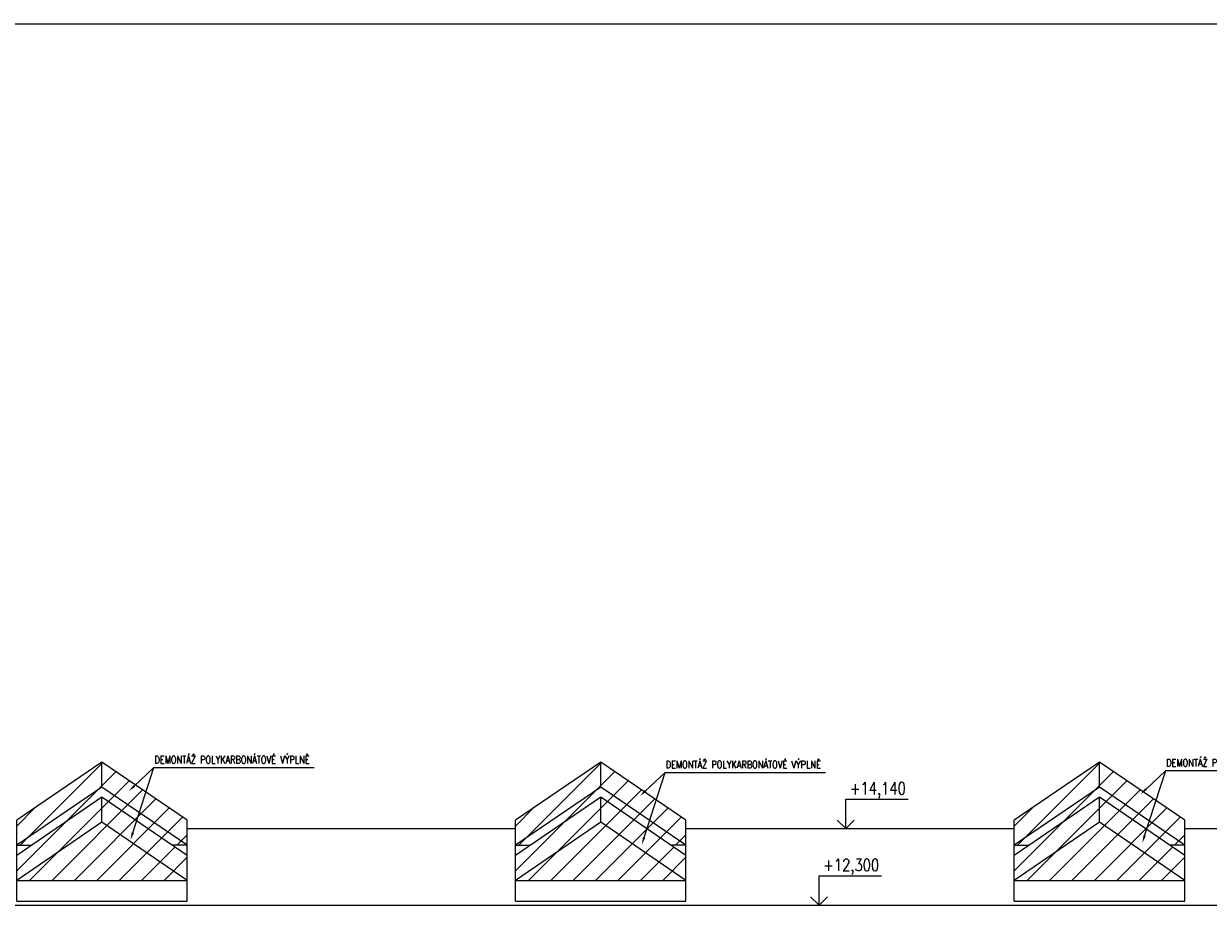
# Model space of a CAD drawing. Header units: millimetres. Extents: x -485339 to 350584, y -2181201 to -313328.
# Tile 103 of 115: x -108767 to -80267, y -535205 to -513966. Entities that reach past the tile are written whole.
import ezdxf
from ezdxf import colors
from ezdxf.entities.mleader import LeaderData, LeaderLine
from ezdxf.enums import TextEntityAlignment as Align
from ezdxf.math import Vec2, Vec3

# ---------------------------------------------------------------- set-up
doc = ezdxf.new("R2010")
doc.units = ezdxf.units.MM
doc.header["$LTSCALE"] = 10
doc.linetypes.add('DASHED', pattern=[19.05, 12.7, -6.35])
doc.layers.get('Defpoints').update_dxf_attribs({"color": 201})
doc.layers.add('BOUR_ŠRAFY', color=7, linetype='Continuous', lineweight=18, true_color=0x4ccd32)
doc.layers.add('BOURÁNÍ_POPIS', color=7, linetype='Continuous', lineweight=18, true_color=0x4ccd32)
for name, color, linetype, lineweight in [('St_kóty_výškové', 132, 'Continuous', 18), ('St_čáry_plné', 250, 'Continuous', 18), ('St_šrafy', 250, 'Continuous', 18)]:
    doc.layers.add(name, color=color, linetype=linetype, lineweight=lineweight)
doc.styles.add('ROMANS', font='romans.shx', dxfattribs={"width": 0.8})
doc.styles.get("Standard").update_dxf_attribs({"font": 'simplex.shx', "width": 0.8})

# ---------------------------------------------------------------- blocks, each defined once
blk = doc.blocks.new('*U161')
at = {"layer": 'St_čáry_plné'}
for points in [[(2050, 273), (0, 1674), (-2050, 273)], [(0, 1073), (0, 1674)], [(2050, -328), (0, 1073), (-2050, -328)], [(2050, -573), (0, 828), (-2050, -573)], [(0, 227), (0, 828)], [(-2050, -1674), (-2050, 273)], [(2050, -1174), (0, 227), (-2050, -1174)], [(2050, -1674), (2050, 273)], [(-2050, -328), (-1691, -328)], [(2050, -328), (1691, -328)], [(-2050, -1174), (2050, -1174)], [(-2050, -1674), (2050, -1674)]]:
    blk.add_lwpolyline(points, dxfattribs=at)
blk = doc.blocks.new('*U162')
at = {"layer": 'St_čáry_plné'}
for p in [(24000, 0), (36000, 0), (48000, 0)]:
    blk.add_blockref('*U161', p, dxfattribs=at)
blk = doc.blocks.new('*U165')
at = {"color": 0, "linetype": 'ByBlock', "lineweight": -2}
blk.add_line((3, 0), (-7, 0), dxfattribs=at)
for points in [[(0, 0), (0, 6.12), (0, 6.12), (-13, 6.12)], [(1.75, 1.75), (0, 0), (-1.75, 1.75)]]:
    blk.add_lwpolyline(points, dxfattribs=at)
at = {"color": 0, "linetype": 'ByBlock', "lineweight": -2, "style": 'ROMANS', "width": 0.8}
blk.add_attdef('VYSKA', text='', height=2.5, dxfattribs=at).set_placement((-3.45, 9.62), align=Align.TOP_RIGHT)
blk.add_attdef('POPIS_001', text='', height=2.5, dxfattribs=at).set_placement((-12.5, 5.12), align=Align.TOP_LEFT)

msp = doc.modelspace()

# ---------------------------------------------------------------- hatches: boundary and pattern name
at = {"layer": 'BOUR_ŠRAFY', "linetype": 'DASHED'}
h = msp.add_hatch(dxfattribs=at)
h.set_pattern_fill('ANSI31', color=256, scale=120)
h.set_pattern_definition([(45, (24000, 0), (-269.40768, 269.40768), [])])
h.paths.add_polyline_path([(-108934.2, -534580.9), (-104834.2, -534580.9), (-104834.2, -533979.8), (-105192.9, -533734.7), (-104834.2, -533734.7), (-104834.2, -533133.5), (-106884.2, -531733.1), (-108934.2, -533133.5), (-108934.2, -533734.7), (-108575.4, -533734.7), (-108934.2, -533979.8)])
h = msp.add_hatch(dxfattribs=at)
h.set_pattern_fill('ANSI31', color=256, scale=120)
h.set_pattern_definition([(45, (36000, 0), (-269.40768, 269.40768), [])])
h.paths.add_polyline_path([(-96934.2, -534580.9), (-92834.2, -534580.9), (-92834.2, -533979.8), (-93192.9, -533734.7), (-92834.2, -533734.7), (-92834.2, -533133.5), (-94884.2, -531733.1), (-96934.2, -533133.5), (-96934.2, -533734.7), (-96575.4, -533734.7), (-96934.2, -533979.8)])
h = msp.add_hatch(dxfattribs=at)
h.set_pattern_fill('ANSI31', color=256, scale=120)
h.set_pattern_definition([(45, (48000, 0), (-269.40768, 269.40768), [])])
h.paths.add_polyline_path([(-84934.2, -534580.9), (-80834.2, -534580.9), (-80834.2, -533979.8), (-81192.9, -533734.7), (-80834.2, -533734.7), (-80834.2, -533133.5), (-82884.2, -531733.1), (-84934.2, -533133.5), (-84934.2, -533734.7), (-84575.4, -533734.7), (-84934.2, -533979.8)])

# ---------------------------------------------------------------- linework, layer by layer
at = {"layer": 'Defpoints'}
msp.add_lwpolyline([(-485339.2, -513966), (143293.5, -513966), (143293.5, -775236.5), (-485339.2, -775236.5)], close=True, dxfattribs=at)
at = {"layer": 'St_šrafy'}
for points in [[(-104834.2, -533335.9), (-96934.2, -533335.9)], [(-92834.2, -533335.9), (-84934.2, -533335.9)], [(-80834.2, -533335.9), (-72934.2, -533335.9)], [(-140579.9, -535180.1), (-70504.9, -535180.1)]]:
    msp.add_lwpolyline(points, dxfattribs=at)

# ---------------------------------------------------------------- block references
at = {"layer": 'St_kóty_výškové'}
ref = msp.add_blockref('*U165', (-88991.3, -533335.9), dxfattribs=dict(at, xscale=-115.8301158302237, yscale=115.8301158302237, zscale=115.8301158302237))
ref.add_attrib('VYSKA', '+14,140', dxfattribs={"layer": '0', "color": 0, "linetype": 'ByBlock', "lineweight": -2, "height": 289.58, "style": 'ROMANS', "width": 0.8}).set_placement((-87543.5, -532221.1), align=Align.TOP_RIGHT)
ref = msp.add_blockref('*U165', (-89632.4, -535180.1), dxfattribs=dict(at, xscale=-115.8301158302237, yscale=115.8301158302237, zscale=115.8301158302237))
ref.add_attrib('VYSKA', '+12,300', dxfattribs={"layer": '0', "color": 0, "linetype": 'ByBlock', "lineweight": -2, "height": 289.58, "style": 'ROMANS', "width": 0.8}).set_placement((-88184.6, -534065.2), align=Align.TOP_RIGHT)
at = {"layer": 'St_čáry_plné'}
msp.add_blockref('*U162', (-130884.2, -533407), dxfattribs=at)

# ---------------------------------------------------------------- leaders
at = {"layer": 'BOURÁNÍ_POPIS'}
ml = msp.add_multileader_mtext('Standard', dxfattribs=at)
ml.set_content('DEMONTÁŽ POLYKARBONÁTOVÉ VÝPLNĚ', color=256)
ml.set_leader_properties()
ml.build(insert=Vec2(0, 0))
ml.multileader.update_dxf_attribs({"text_left_attachment_type": 6, "text_right_attachment_type": 6, "arrow_head_size": 180})
ctx = ml.context
ctx.base_point, ctx.char_height, ctx.arrow_head_size, ctx.plane_origin = Vec3(-105624.9, -531865.4), 180, 180, Vec3(-104834.6, -530901.1)
ctx.left_attachment, ctx.right_attachment = 6, 6
notes = []
notes.append((ctx, [(0, (1, 1, 0), (-105632.9, -531865.4), (1, 0), 8, [(0, [(-106238.9, -532433.1)], 0, [])])]))
ctx.mtext.insert, ctx.mtext.flow_direction = Vec3(-105622.9, -531587.7), 5
ml = msp.add_multileader_mtext('Standard', dxfattribs=at)
ml.set_content('DEMONTÁŽ POLYKARBONÁTOVÉ VÝPLNĚ', color=256)
ml.set_leader_properties()
ml.build(insert=Vec2(0, 0))
ml.multileader.update_dxf_attribs({"text_left_attachment_type": 6, "text_right_attachment_type": 6, "arrow_head_size": 180})
ctx = ml.context
ctx.base_point, ctx.char_height, ctx.arrow_head_size, ctx.plane_origin = Vec3(-93324.4, -531982), 180, 180, Vec3(-92534, -531017.6)
ctx.left_attachment, ctx.right_attachment = 6, 6
notes.append((ctx, [(0, (1, 1, 0), (-93332.4, -531982), (1, 0), 8, [(0, [(-93938.4, -532549.6)], 0, [])])]))
ctx.mtext.insert, ctx.mtext.flow_direction = Vec3(-93322.4, -531704.2), 5
ml = msp.add_multileader_mtext('Standard', dxfattribs=at)
ml.set_content('DEMONTÁŽ POLYKARBONÁTOVÉ VÝPLNĚ', color=256)
ml.set_leader_properties()
ml.build(insert=Vec2(0, 0))
ml.multileader.update_dxf_attribs({"text_left_attachment_type": 6, "text_right_attachment_type": 6, "arrow_head_size": 180})
ctx = ml.context
ctx.base_point, ctx.char_height, ctx.arrow_head_size, ctx.plane_origin = Vec3(-81282.2, -531938.2), 180, 180, Vec3(-80491.9, -530973.8)
ctx.left_attachment, ctx.right_attachment = 6, 6
notes.append((ctx, [(0, (1, 1, 0), (-81290.2, -531938.2), (1, 0), 8, [(0, [(-81896.2, -532505.9)], 0, [])])]))
ctx.mtext.insert, ctx.mtext.flow_direction = Vec3(-81280.2, -531660.5), 5
ml = msp.add_multileader_mtext('Standard', dxfattribs=at)
ml.set_content('', color=256)
ml.set_leader_properties()
ml.build(insert=Vec2(0, 0))
ml.multileader.update_dxf_attribs({"text_left_attachment_type": 6, "text_right_attachment_type": 6, "arrow_head_size": 180})
ctx = ml.context
ctx.base_point, ctx.char_height, ctx.arrow_head_size, ctx.plane_origin = Vec3(-105624.9, -531865.4), 180, 180, Vec3(-106197.3, -533605.9)
ctx.left_attachment, ctx.right_attachment = 6, 6
notes.append((ctx, [(0, (1, 1, 0), (-105632.9, -531865.4), (1, 0), 8, [(0, [(-106197.3, -533605.9)], 0, [])])]))
ctx.mtext.insert, ctx.mtext.flow_direction = Vec3(-105622.9, -531865.4), 5
ml = msp.add_multileader_mtext('Standard', dxfattribs=at)
ml.set_content('', color=256)
ml.set_leader_properties()
ml.build(insert=Vec2(0, 0))
ml.multileader.update_dxf_attribs({"text_left_attachment_type": 6, "text_right_attachment_type": 6, "arrow_head_size": 180})
ctx = ml.context
ctx.base_point, ctx.char_height, ctx.arrow_head_size, ctx.plane_origin = Vec3(-93324.4, -531982), 180, 180, Vec3(-93896.8, -533722.5)
ctx.left_attachment, ctx.right_attachment = 6, 6
notes.append((ctx, [(0, (1, 1, 0), (-93332.4, -531982), (1, 0), 8, [(0, [(-93896.8, -533722.5)], 0, [])])]))
ctx.mtext.insert, ctx.mtext.flow_direction = Vec3(-93322.4, -531982), 5
ml = msp.add_multileader_mtext('Standard', dxfattribs=at)
ml.set_content('', color=256)
ml.set_leader_properties()
ml.build(insert=Vec2(0, 0))
ml.multileader.update_dxf_attribs({"text_left_attachment_type": 6, "text_right_attachment_type": 6, "arrow_head_size": 180})
ctx = ml.context
ctx.base_point, ctx.char_height, ctx.arrow_head_size, ctx.plane_origin = Vec3(-81282.2, -531938.2), 180, 180, Vec3(-81854.6, -533678.7)
ctx.left_attachment, ctx.right_attachment = 6, 6
notes.append((ctx, [(0, (1, 1, 0), (-81290.2, -531938.2), (1, 0), 8, [(0, [(-81854.6, -533678.7)], 0, [])])]))
ctx.mtext.insert, ctx.mtext.flow_direction = Vec3(-81280.2, -531938.2), 5
for ctx, leaders in notes:
    for number, flags, end, landing, length, lines in leaders:
        leader = LeaderData()
        leader.index, (leader.has_last_leader_line, leader.has_dogleg_vector, leader.attachment_direction) = number, flags
        leader.last_leader_point, leader.dogleg_vector, leader.dogleg_length = Vec3(end), Vec3(landing), length
        for number, points, colour, breaks in lines:
            line = LeaderLine()
            line.index, line.vertices, line.color, line.breaks = number, Vec3.list(points), colors.encode_raw_color(colour), breaks
            leader.lines.append(line)
        ctx.leaders.append(leader)

doc.saveas('drawing.dxf')
